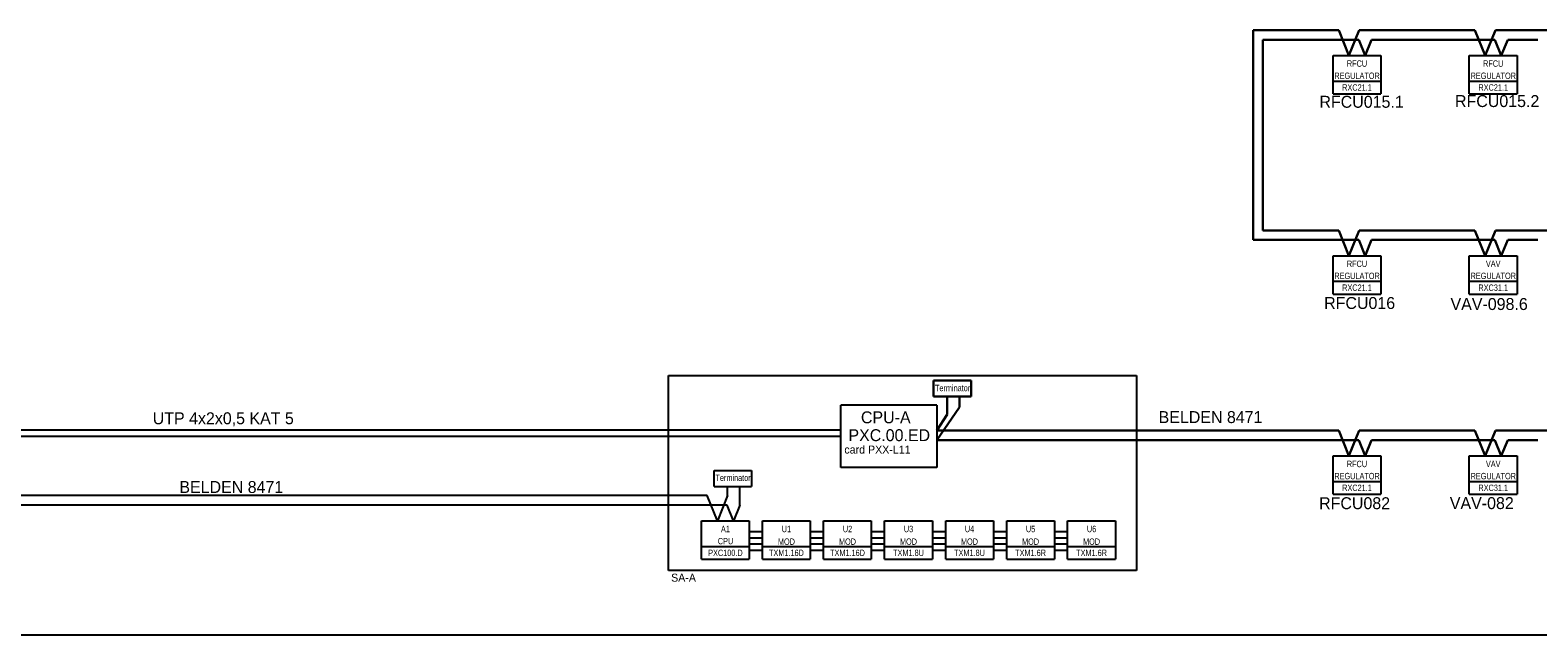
# Model space of a CAD drawing. Header units: millimetres. Extents: x -4295 to 10692, y -6128 to -188.
# Tile 4 of 30: x -3233 to -1315, y -4352 to -3583. Entities that reach past the tile are written whole.
import ezdxf
from ezdxf.enums import TextEntityAlignment as Align

# ---------------------------------------------------------------- set-up
doc = ezdxf.new("R2010")
doc.units = ezdxf.units.MM
doc.linetypes.add('DOT2', pattern=[0.125, 0, -0.125])
for name, color, linetype in [('AIS_SZAFY', 184, 'Continuous'), ('AIS_tabelka', 184, 'Continuous'), ('BACnet_LON', 170, 'Continuous'), ('BMS_podkład', 184, 'DOT2')]:
    doc.layers.add(name, color=color, linetype=linetype)
doc.layers.add('ETHERNET', color=10, linetype='Continuous', lineweight=30)
doc.styles.add('VARSOVIA', font='ARIALN.TTF')

msp = doc.modelspace()

# ---------------------------------------------------------------- linework, layer by layer
at = {"layer": 'AIS_SZAFY'}
for p, q in [((-2421, -4270.5), (-2421, -4022.8)), ((-2421, -4022.8), (-1825.6, -4022.8)), ((-1825.6, -4022.8), (-1825.6, -4270.5)), ((-2079.7, -4060.2), (-2202, -4060.2)), ((-2202, -4139.8), (-2202, -4060.2)), ((-2079.7, -4060.2), (-2079.7, -4139.8)), ((-2079.7, -4139.8), (-2202, -4139.8)), ((-1825.6, -4270.5), (-2421, -4270.5))]:
    msp.add_line(p, q, dxfattribs=at)
at = {"layer": 'AIS_tabelka', "color": 6}
msp.add_line((-3968.1, -4352.4), (1521.9, -4352.4), dxfattribs=at)
at = {"layer": 'BACnet_LON'}
for p, q in [((-1575.5, -3615.8), (-1514.8, -3615.8)), ((-1575.5, -3632), (-1575.5, -3615.8)), ((-1514.8, -3615.8), (-1514.8, -3632)), ((-1402.3, -3615.8), (-1341.5, -3615.8)), ((-1402.3, -3632), (-1402.3, -3615.8)), ((-1341.5, -3615.8), (-1341.5, -3632)), ((-1575.5, -3648.2), (-1575.5, -3632)), ((-1514.8, -3632), (-1514.8, -3648.2)), ((-1402.3, -3648.2), (-1402.3, -3632)), ((-1341.5, -3632), (-1341.5, -3648.2)), ((-1575.5, -3664.4), (-1575.5, -3648.2)), ((-1575.5, -3648.2), (-1514.8, -3648.2)), ((-1575.5, -3648.2), (-1514.8, -3648.2)), ((-1514.8, -3648.2), (-1514.8, -3664.4)), ((-1402.3, -3664.4), (-1402.3, -3648.2)), ((-1402.3, -3648.2), (-1341.5, -3648.2)), ((-1402.3, -3648.2), (-1341.5, -3648.2)), ((-1341.5, -3648.2), (-1341.5, -3664.4)), ((-1575.5, -3664.4), (-1514.8, -3664.4)), ((-1402.3, -3664.4), (-1341.5, -3664.4)), ((-1575.5, -3870.4), (-1514.8, -3870.4)), ((-1575.5, -3886.6), (-1575.5, -3870.4)), ((-1514.8, -3870.4), (-1514.8, -3886.6)), ((-1402.3, -3870.4), (-1341.5, -3870.4)), ((-1402.3, -3886.6), (-1402.3, -3870.4)), ((-1341.5, -3870.4), (-1341.5, -3886.6)), ((-1575.5, -3902.8), (-1575.5, -3886.6)), ((-1514.8, -3886.6), (-1514.8, -3902.8)), ((-1402.3, -3902.8), (-1402.3, -3886.6)), ((-1341.5, -3886.6), (-1341.5, -3902.8)), ((-1575.5, -3919), (-1575.5, -3902.8)), ((-1575.5, -3902.8), (-1514.8, -3902.8)), ((-1575.5, -3902.8), (-1514.8, -3902.8)), ((-1514.8, -3902.8), (-1514.8, -3919)), ((-1402.3, -3919), (-1402.3, -3902.8)), ((-1402.3, -3902.8), (-1341.5, -3902.8)), ((-1402.3, -3902.8), (-1341.5, -3902.8)), ((-1341.5, -3902.8), (-1341.5, -3919)), ((-1575.5, -3919), (-1514.8, -3919)), ((-1402.3, -3919), (-1341.5, -3919)), ((-2202, -4100.2), (-3483.3, -4100.2)), ((-2202, -4092.1), (-3475.2, -4092.1)), ((-1575.5, -4124.9), (-1514.8, -4124.9)), ((-1575.5, -4141.1), (-1575.5, -4124.9)), ((-1575.5, -4157.3), (-1575.5, -4141.1)), ((-1514.8, -4124.9), (-1514.8, -4141.1)), ((-1514.8, -4141.1), (-1514.8, -4157.3)), ((-1402.3, -4124.9), (-1341.5, -4124.9)), ((-1402.3, -4141.1), (-1402.3, -4124.9)), ((-1402.3, -4157.3), (-1402.3, -4141.1)), ((-1341.5, -4124.9), (-1341.5, -4141.1)), ((-1341.5, -4141.1), (-1341.5, -4157.3)), ((-2363.2, -4163.7), (-2363.2, -4143.2)), ((-2363.2, -4143.2), (-2315.4, -4143.2)), ((-2315.4, -4143.2), (-2315.4, -4163.7)), ((-1575.5, -4173.5), (-1575.5, -4157.3)), ((-1575.5, -4157.3), (-1514.8, -4157.3)), ((-1575.5, -4157.3), (-1514.8, -4157.3)), ((-1514.8, -4157.3), (-1514.8, -4173.5)), ((-1402.3, -4173.5), (-1402.3, -4157.3)), ((-1402.3, -4157.3), (-1341.5, -4157.3)), ((-1402.3, -4157.3), (-1341.5, -4157.3)), ((-1341.5, -4157.3), (-1341.5, -4173.5)), ((-2372, -4175.2), (-3400.1, -4175.2)), ((-2359, -4207.6), (-2372, -4175.2)), ((-2363.2, -4163.7), (-2315.4, -4163.7)), ((-2346, -4175.2), (-2359, -4207.6)), ((-2346, -4175.2), (-2346, -4163.7)), ((-2330.3, -4187.4), (-2330.3, -4163.7)), ((-1575.5, -4173.5), (-1514.8, -4173.5)), ((-1402.3, -4173.5), (-1341.5, -4173.5)), ((-2346.5, -4187.4), (-3408.2, -4187.4)), ((-2338.4, -4207.6), (-2346.5, -4187.4)), ((-2330.3, -4187.4), (-2338.4, -4207.6)), ((-2379.1, -4207.6), (-2318.3, -4207.6)), ((-2379.1, -4223.8), (-2379.1, -4207.6)), ((-2318.3, -4207.6), (-2318.3, -4223.8)), ((-2301.5, -4207.6), (-2240.7, -4207.6)), ((-2301.5, -4223.8), (-2301.5, -4207.6)), ((-2240.7, -4207.6), (-2240.7, -4223.8)), ((-2223.8, -4207.6), (-2163.1, -4207.6)), ((-2223.8, -4223.8), (-2223.8, -4207.6)), ((-2163.1, -4207.6), (-2163.1, -4223.8)), ((-2146.2, -4207.6), (-2085.4, -4207.6)), ((-2146.2, -4223.8), (-2146.2, -4207.6)), ((-2085.4, -4207.6), (-2085.4, -4223.8)), ((-2068.5, -4207.6), (-2007.8, -4207.6)), ((-2068.5, -4223.8), (-2068.5, -4207.6)), ((-2007.8, -4207.6), (-2007.8, -4223.8)), ((-1990.9, -4207.6), (-1930.2, -4207.6)), ((-1990.9, -4223.8), (-1990.9, -4207.6)), ((-1930.2, -4207.6), (-1930.2, -4223.8)), ((-1913.3, -4207.6), (-1852.5, -4207.6)), ((-1913.3, -4223.8), (-1913.3, -4207.6)), ((-1852.5, -4207.6), (-1852.5, -4223.8)), ((-2379.1, -4240), (-2379.1, -4223.8)), ((-2301.5, -4221.4), (-2318.3, -4221.4)), ((-2318.3, -4223.8), (-2318.3, -4240)), ((-2301.5, -4229.5), (-2318.3, -4229.5)), ((-2301.5, -4237.2), (-2318.3, -4237.2)), ((-2301.5, -4240), (-2301.5, -4223.8)), ((-2223.8, -4221.4), (-2240.7, -4221.4)), ((-2240.7, -4223.8), (-2240.7, -4240)), ((-2223.8, -4229.5), (-2240.7, -4229.5)), ((-2223.8, -4237.2), (-2240.7, -4237.2)), ((-2223.8, -4240), (-2223.8, -4223.8)), ((-2146.2, -4221.4), (-2163.1, -4221.4)), ((-2163.1, -4223.8), (-2163.1, -4240)), ((-2146.2, -4229.5), (-2163.1, -4229.5)), ((-2146.2, -4237.2), (-2163.1, -4237.2)), ((-2146.2, -4240), (-2146.2, -4223.8)), ((-2068.5, -4221.4), (-2085.4, -4221.4)), ((-2085.4, -4223.8), (-2085.4, -4240)), ((-2068.5, -4229.5), (-2085.4, -4229.5)), ((-2068.5, -4237.2), (-2085.4, -4237.2)), ((-2068.5, -4240), (-2068.5, -4223.8)), ((-1990.9, -4221.4), (-2007.8, -4221.4)), ((-2007.8, -4223.8), (-2007.8, -4240)), ((-1990.9, -4229.5), (-2007.8, -4229.5)), ((-1990.9, -4237.2), (-2007.8, -4237.2)), ((-1990.9, -4240), (-1990.9, -4223.8)), ((-1913.3, -4221.4), (-1930.2, -4221.4)), ((-1930.2, -4223.8), (-1930.2, -4240)), ((-1913.3, -4229.5), (-1930.2, -4229.5)), ((-1913.3, -4237.2), (-1930.2, -4237.2)), ((-1913.3, -4240), (-1913.3, -4223.8)), ((-1852.5, -4223.8), (-1852.5, -4240)), ((-2379.1, -4256.2), (-2379.1, -4240)), ((-2379.1, -4240), (-2318.3, -4240)), ((-2379.1, -4240), (-2318.3, -4240)), ((-2379.1, -4256.2), (-2318.3, -4256.2)), ((-2318.3, -4240), (-2318.3, -4256.2)), ((-2301.5, -4245.3), (-2318.3, -4245.3)), ((-2301.5, -4256.2), (-2301.5, -4240)), ((-2301.5, -4240), (-2240.7, -4240)), ((-2301.5, -4240), (-2240.7, -4240)), ((-2301.5, -4256.2), (-2240.7, -4256.2)), ((-2240.7, -4240), (-2240.7, -4256.2)), ((-2223.8, -4245.3), (-2240.7, -4245.3)), ((-2223.8, -4256.2), (-2223.8, -4240)), ((-2223.8, -4240), (-2163.1, -4240)), ((-2223.8, -4240), (-2163.1, -4240)), ((-2223.8, -4256.2), (-2163.1, -4256.2)), ((-2163.1, -4240), (-2163.1, -4256.2)), ((-2146.2, -4245.3), (-2163.1, -4245.3)), ((-2146.2, -4256.2), (-2146.2, -4240)), ((-2146.2, -4240), (-2085.4, -4240)), ((-2146.2, -4240), (-2085.4, -4240)), ((-2146.2, -4256.2), (-2085.4, -4256.2)), ((-2085.4, -4240), (-2085.4, -4256.2)), ((-2068.5, -4245.3), (-2085.4, -4245.3)), ((-2068.5, -4256.2), (-2068.5, -4240)), ((-2068.5, -4240), (-2007.8, -4240)), ((-2068.5, -4240), (-2007.8, -4240)), ((-2068.5, -4256.2), (-2007.8, -4256.2)), ((-2007.8, -4240), (-2007.8, -4256.2)), ((-1990.9, -4245.3), (-2007.8, -4245.3)), ((-1990.9, -4256.2), (-1990.9, -4240)), ((-1990.9, -4240), (-1930.2, -4240)), ((-1990.9, -4240), (-1930.2, -4240)), ((-1990.9, -4256.2), (-1930.2, -4256.2)), ((-1930.2, -4240), (-1930.2, -4256.2)), ((-1913.3, -4245.3), (-1930.2, -4245.3)), ((-1913.3, -4256.2), (-1913.3, -4240)), ((-1913.3, -4240), (-1852.5, -4240)), ((-1913.3, -4240), (-1852.5, -4240)), ((-1913.3, -4256.2), (-1852.5, -4256.2)), ((-1852.5, -4240), (-1852.5, -4256.2))]:
    msp.add_line(p, q, dxfattribs=at)
at = {"layer": 'ETHERNET'}
for p, q in [((-1568.4, -3583.4), (-1677.4, -3583.4)), ((-1677.4, -3583.4), (-1677.4, -3850.1)), ((-1568.4, -3583.4), (-1597.9, -3583.4)), ((-1555.4, -3615.8), (-1568.4, -3583.4)), ((-1542.5, -3583.4), (-1555.4, -3615.8)), ((-1504.1, -3583.4), (-1542.5, -3583.4)), ((-1395.1, -3583.4), (-1504.1, -3583.4)), ((-1395.1, -3583.4), (-1424.7, -3583.4)), ((-1382.2, -3615.8), (-1395.1, -3583.4)), ((-1369.2, -3583.4), (-1382.2, -3615.8)), ((-1330.9, -3583.4), (-1369.2, -3583.4)), ((-1221.9, -3583.4), (-1330.9, -3583.4)), ((-1542.9, -3595.6), (-1665.2, -3595.6)), ((-1665.2, -3595.6), (-1665.2, -3838)), ((-1542.9, -3595.6), (-1585.8, -3595.6)), ((-1534.8, -3615.8), (-1542.9, -3595.6)), ((-1526.7, -3595.6), (-1534.8, -3615.8)), ((-1488.4, -3595.6), (-1526.7, -3595.6)), ((-1369.7, -3595.6), (-1488.4, -3595.6)), ((-1369.7, -3595.6), (-1412.5, -3595.6)), ((-1361.6, -3615.8), (-1369.7, -3595.6)), ((-1353.5, -3595.6), (-1361.6, -3615.8)), ((-1315.1, -3595.6), (-1353.5, -3595.6)), ((-1542.9, -3850.1), (-1677.4, -3850.1)), ((-1568.4, -3838), (-1665.2, -3838)), ((-1568.4, -3838), (-1597.9, -3838)), ((-1542.9, -3850.1), (-1585.8, -3850.1)), ((-1555.4, -3870.4), (-1568.4, -3838)), ((-1542.5, -3838), (-1555.4, -3870.4)), ((-1534.8, -3870.4), (-1542.9, -3850.1)), ((-1504.1, -3838), (-1542.5, -3838)), ((-1526.7, -3850.1), (-1534.8, -3870.4)), ((-1488.4, -3850.1), (-1526.7, -3850.1)), ((-1395.1, -3838), (-1504.1, -3838)), ((-1369.7, -3850.1), (-1488.4, -3850.1)), ((-1395.1, -3838), (-1424.7, -3838)), ((-1369.7, -3850.1), (-1412.5, -3850.1)), ((-1382.2, -3870.4), (-1395.1, -3838)), ((-1369.2, -3838), (-1382.2, -3870.4)), ((-1361.6, -3870.4), (-1369.7, -3850.1)), ((-1330.9, -3838), (-1369.2, -3838)), ((-1353.5, -3850.1), (-1361.6, -3870.4)), ((-1315.1, -3850.1), (-1353.5, -3850.1)), ((-1221.9, -3838), (-1330.9, -3838)), ((-1221.9, -3838), (-1330.9, -3838)), ((-2083.9, -4029), (-2036.1, -4029)), ((-2083.9, -4049.5), (-2083.9, -4029)), ((-2036.1, -4029), (-2036.1, -4049.5)), ((-2083.9, -4049.5), (-2036.1, -4049.5)), ((-2051, -4062.9), (-2079.7, -4104.7)), ((-2066.8, -4072.3), (-2066.8, -4049.5)), ((-2051, -4062.9), (-2051, -4049.5)), ((-2066.8, -4072.3), (-2079.7, -4092.5)), ((-1568.4, -4092.5), (-2079.7, -4092.5)), ((-1542.9, -4104.7), (-2079.7, -4104.7)), ((-1555.4, -4124.9), (-1568.4, -4092.5)), ((-1542.5, -4092.5), (-1555.4, -4124.9)), ((-1534.8, -4124.9), (-1542.9, -4104.7)), ((-1504.1, -4092.5), (-1542.5, -4092.5)), ((-1526.7, -4104.7), (-1534.8, -4124.9)), ((-1488.4, -4104.7), (-1526.7, -4104.7)), ((-1395.1, -4092.5), (-1504.1, -4092.5)), ((-1369.7, -4104.7), (-1488.4, -4104.7)), ((-1395.1, -4092.5), (-1424.7, -4092.5)), ((-1369.7, -4104.7), (-1412.5, -4104.7)), ((-1382.2, -4124.9), (-1395.1, -4092.5)), ((-1369.2, -4092.5), (-1382.2, -4124.9)), ((-1361.6, -4124.9), (-1369.7, -4104.7)), ((-1330.9, -4092.5), (-1369.2, -4092.5)), ((-1353.5, -4104.7), (-1361.6, -4124.9)), ((-1315.1, -4104.7), (-1353.5, -4104.7)), ((-1221.9, -4092.5), (-1330.9, -4092.5))]:
    msp.add_line(p, q, dxfattribs=at)

# ---------------------------------------------------------------- texts
at = {"layer": 'BMS_podkład', "style": 'VARSOVIA'}
for s, p in [('RFCU', (-1545.2, -3625.9)), ('RFCU', (-1371.9, -3625.9)), ('REGULATOR', (-1545.1, -3641.4)), ('REGULATOR', (-1371.8, -3641.4)), ('RXC21.1', (-1545.2, -3656.3)), ('RXC21.1', (-1371.9, -3656.3)), ('REGULATOR', (-1545.1, -3895.9)), ('RFCU', (-1545.2, -3880.5)), ('REGULATOR', (-1371.8, -3895.9)), ('VAV', (-1371.9, -3880.5)), ('RXC21.1', (-1545.2, -3910.9)), ('RXC31.1', (-1371.9, -3910.9)), ('RFCU', (-1545.2, -4135.1)), ('VAV', (-1371.9, -4135.1)), ('Terminator', (-2339, -4152.7)), ('REGULATOR', (-1545.1, -4150.5)), ('RXC21.1', (-1545.2, -4165.4)), ('REGULATOR', (-1371.8, -4150.5)), ('RXC31.1', (-1371.9, -4165.4)), ('A1', (-2348.7, -4217.8)), ('U1', (-2271.1, -4217.8)), ('U2', (-2193.4, -4217.8)), ('U3', (-2115.8, -4217.8)), ('U4', (-2038.2, -4217.8)), ('U5', (-1960.5, -4217.8)), ('U6', (-1882.9, -4217.8)), ('CPU', (-2348.6, -4233.2)), ('MOD', (-2271.1, -4233.9)), ('MOD', (-2193.4, -4233.9)), ('MOD', (-2115.8, -4233.9)), ('MOD', (-2038.2, -4233.9)), ('MOD', (-1960.5, -4233.9)), ('MOD', (-1882.9, -4233.9)), ('PXC100.D', (-2348.7, -4248.1)), ('TXM1.16D', (-2271.1, -4248.1)), ('TXM1.16D', (-2193.4, -4248.1)), ('TXM1.8U', (-2115.8, -4248.1)), ('TXM1.8U', (-2038.2, -4248.1)), ('TXM1.6R', (-1960.5, -4248.1)), ('TXM1.6R', (-1882.9, -4248.1))]:
    msp.add_text(s, height=8.1, dxfattribs=at).set_placement(p, align=Align.MIDDLE_CENTER)
at = {"layer": 'BMS_podkład', "color": 4}
for s, height, p in [('RFCU015.1', 15.19, (-1593, -3674.5)), ('RFCU015.2', 15.19, (-1420.5, -3673.6)), ('RFCU016', 15.19, (-1587, -3930.4)), ('VAV-098.6', 15.19, (-1426.2, -3931.7)), ('UTP 4x2x0,5 KAT 5', 15.188, (-3077.3, -4077)), ('CPU-A', 15.19, (-2176.3, -4075.8)), ('BELDEN 8471', 15.188, (-1797.6, -4075.5)), ('BELDEN 8471', 15.188, (-3043.4, -4164.4)), ('RFCU082', 15.19, (-1593.4, -4185)), ('VAV-082', 15.19, (-1427.1, -4184.9))]:
    msp.add_text(s, height=height, dxfattribs=at).set_placement(p, align=Align.MIDDLE_LEFT)
at = {"layer": 'BMS_podkład'}
for s, height, p in [('PXC.00.ED', 15.19, (-2192.2, -4098.5)), ('card PXX-L11', 10.125, (-2197.4, -4116.8)), ('SA-A', 10.12, (-2417.8, -4279.7))]:
    msp.add_text(s, height=height, dxfattribs=at).set_placement(p, align=Align.MIDDLE_LEFT)
at = {"layer": 'ETHERNET', "style": 'VARSOVIA'}
msp.add_text('Terminator', height=8.1, dxfattribs=at).set_placement((-2059.7, -4038.5), align=Align.MIDDLE_CENTER)

doc.saveas('drawing.dxf')
